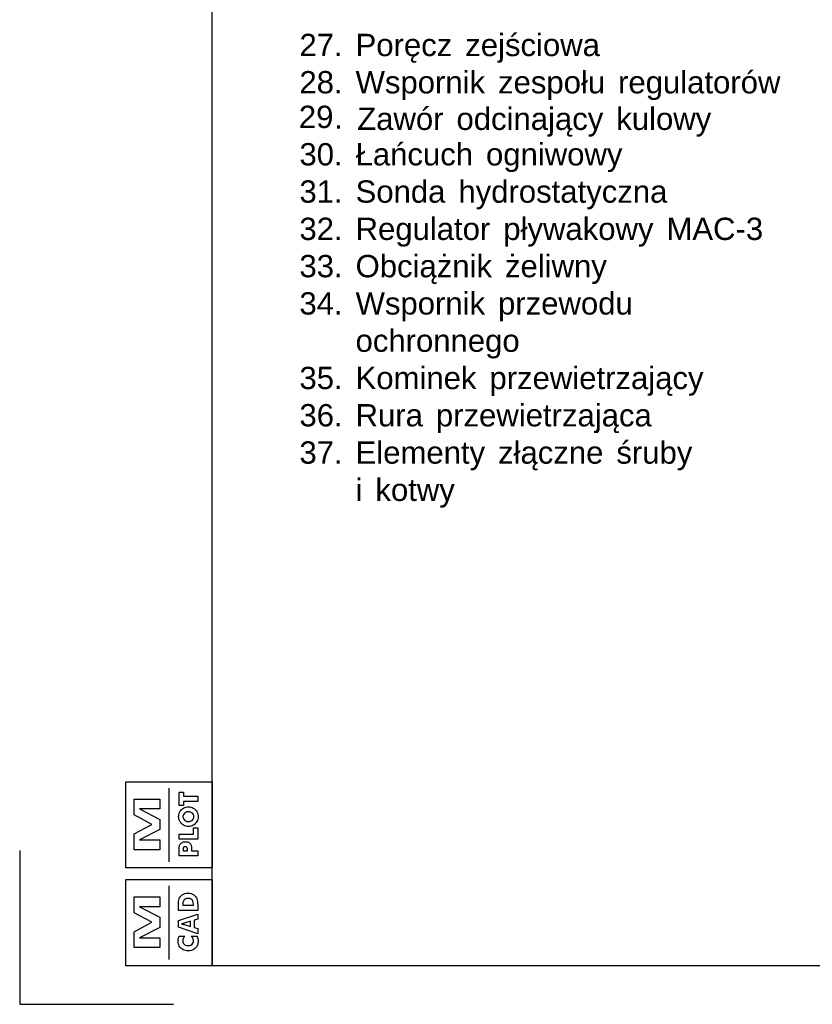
# Model space of a CAD drawing. Extents: x -23500 to 2637, y 21242 to 29547.
# Tile 3 of 121: x -14464 to -11890, y 21242 to 24440. Entities that reach past the tile are written whole.
import ezdxf

# ---------------------------------------------------------------- set-up
doc = ezdxf.new("R2010")
doc.units = 0
doc.header["$LTSCALE"] = 25
doc.layers.get('0').update_dxf_attribs({"linetype": 'CONTINUOUS', "lineweight": 13})
doc.layers.add('M_Ramki do druku', color=7, linetype='CONTINUOUS', lineweight=25)
doc.layers.add('M_Ramki rysunków', color=2, linetype='CONTINUOUS', lineweight=25)
doc.layers.add('M_Ramki znaczniki', color=6, linetype='CONTINUOUS')
doc.styles.add('MCAD_TS', font='GENISO.SHX', dxfattribs={"width": 0.8, "oblique": 15})
doc.styles.get("Standard").update_dxf_attribs({"font": 'ARIAL.TTF', "height": 50})

# ---------------------------------------------------------------- blocks, each defined once
blk = doc.blocks.new('mcadram')
at = {"color": 0, "linetype": 'ByBlock'}
for points in [[(-11.21, 0), (-11.21, 11.21), (0, 11.21), (0, 0)], [(-6.78, 2.37), (-10.13, 2.37), (-10.13, 4.43), (-7.84, 5.67), (-10.13, 6.89), (-10.13, 8.96), (-6.78, 8.96), (-6.78, 7.68), (-9.42, 7.68), (-6.78, 6.32), (-6.78, 5), (-9.42, 3.65), (-6.78, 3.65)], [(-1.88, 7.19), (-4.38, 7.19), (-4.38, 7.71), (-4.37, 8.06), (-4.35, 8.34), (-4.32, 8.53), (-4.28, 8.69), (-4.22, 8.83), (-4.14, 8.96), (-4.02, 9.1), (-3.88, 9.22), (-3.72, 9.32), (-3.54, 9.39), (-3.34, 9.43), (-3.13, 9.44), (-2.91, 9.43), (-2.72, 9.39), (-2.54, 9.32), (-2.38, 9.22), (-2.23, 9.1), (-2.11, 8.96), (-2.04, 8.83), (-1.98, 8.7), (-1.93, 8.55), (-1.9, 8.36), (-1.89, 8.12), (-1.88, 7.83), (-1.88, 7.71)], [(-2.44, 7.87), (-2.44, 7.98), (-2.46, 8.22), (-2.51, 8.42), (-2.6, 8.57), (-2.74, 8.67), (-2.91, 8.73), (-3.13, 8.75), (-3.34, 8.73), (-3.52, 8.67), (-3.65, 8.56), (-3.74, 8.42), (-3.8, 8.22), (-3.82, 7.98), (-3.82, 7.86)], [(-1.88, 4.16), (-4.38, 5.02), (-4.38, 5.87), (-1.88, 6.73), (-1.88, 6.06), (-2.33, 5.93), (-2.33, 4.96), (-1.88, 4.83)], [(-2.81, 5.11), (-2.81, 5.79), (-3.64, 5.53), (-3.67, 5.52), (-3.71, 5.51), (-3.76, 5.5), (-3.82, 5.49), (-3.89, 5.47), (-3.97, 5.45), (-3.91, 5.43), (-3.85, 5.42), (-3.8, 5.4), (-3.74, 5.39), (-3.69, 5.38), (-3.64, 5.36)], [(-4.28, 3.85), (-3.53, 3.85), (-3.63, 3.75), (-3.7, 3.66), (-3.76, 3.57), (-3.8, 3.47), (-3.83, 3.37), (-3.83, 3.27), (-3.81, 3.09), (-3.75, 2.93), (-3.63, 2.8), (-3.49, 2.7), (-3.31, 2.64), (-3.11, 2.62), (-2.92, 2.64), (-2.76, 2.7), (-2.61, 2.8), (-2.5, 2.94), (-2.44, 3.09), (-2.42, 3.27), (-2.42, 3.38), (-2.45, 3.47), (-2.49, 3.57), (-2.55, 3.66), (-2.62, 3.76), (-2.72, 3.85), (-1.97, 3.85), (-1.92, 3.74), (-1.89, 3.63), (-1.85, 3.53), (-1.83, 3.42), (-1.82, 3.31), (-1.82, 3.2), (-1.82, 3.07), (-1.84, 2.94), (-1.86, 2.82), (-1.9, 2.71), (-1.95, 2.61), (-2.01, 2.51), (-2.15, 2.33), (-2.3, 2.19), (-2.48, 2.08), (-2.68, 2), (-2.89, 1.95), (-3.12, 1.93), (-3.31, 1.94), (-3.48, 1.97), (-3.65, 2.03), (-3.8, 2.1), (-3.94, 2.19), (-4.07, 2.31), (-4.18, 2.43), (-4.27, 2.56), (-4.34, 2.71), (-4.39, 2.86), (-4.42, 3.03), (-4.43, 3.2), (-4.43, 3.31), (-4.42, 3.42), (-4.4, 3.53), (-4.37, 3.63), (-4.33, 3.74)]]:
    blk.add_lwpolyline(points, close=True, dxfattribs=at)
blk.add_lwpolyline([(-5.6, 0.82), (-5.6, 10.39)], dxfattribs=at)
blk = doc.blocks.new('mplotram')
at = {"color": 0, "linetype": 'ByBlock', "lineweight": -2}
for points in [[(-11.21, 0), (-11.21, 11.21), (0, 11.21), (0, 0)], [(-6.78, 2.37), (-10.13, 2.37), (-10.13, 4.43), (-7.84, 5.67), (-10.13, 6.89), (-10.13, 8.96), (-6.78, 8.96), (-6.78, 7.68), (-9.42, 7.68), (-6.78, 6.32), (-6.78, 5), (-9.42, 3.65), (-6.78, 3.65)], [(-1.88, 8.66), (-3.72, 8.66), (-3.72, 8.12), (-4.29, 8.12), (-4.29, 9.86), (-3.72, 9.86), (-3.72, 9.32), (-1.88, 9.32)], [(-3.08, 7.96), (-2.91, 7.95), (-2.75, 7.92), (-2.59, 7.87), (-2.45, 7.79), (-2.31, 7.7), (-2.19, 7.59), (-2.08, 7.46), (-1.99, 7.32), (-1.91, 7.17), (-1.86, 7.01), (-1.83, 6.84), (-1.82, 6.67), (-1.83, 6.5), (-1.86, 6.34), (-1.91, 6.18), (-1.99, 6.02), (-2.08, 5.89), (-2.19, 5.76), (-2.31, 5.65), (-2.45, 5.55), (-2.6, 5.48), (-2.75, 5.42), (-2.91, 5.39), (-3.08, 5.38), (-3.25, 5.39), (-3.41, 5.42), (-3.57, 5.48), (-3.72, 5.55), (-3.85, 5.65), (-3.98, 5.76), (-4.09, 5.89), (-4.18, 6.02), (-4.25, 6.18), (-4.31, 6.34), (-4.34, 6.5), (-4.35, 6.67), (-4.34, 6.84), (-4.31, 7.01), (-4.25, 7.17), (-4.18, 7.32), (-4.09, 7.46), (-3.98, 7.59), (-3.85, 7.7), (-3.72, 7.79), (-3.57, 7.87), (-3.41, 7.92), (-3.25, 7.95)], [(-2.37, 6.67), (-2.4, 6.84), (-2.46, 7), (-2.57, 7.12), (-2.72, 7.22), (-2.89, 7.28), (-3.08, 7.3), (-3.27, 7.28), (-3.44, 7.22), (-3.59, 7.12), (-3.7, 6.99), (-3.77, 6.84), (-3.79, 6.67), (-3.77, 6.5), (-3.7, 6.35), (-3.59, 6.22), (-3.44, 6.12), (-3.27, 6.06), (-3.08, 6.04), (-2.89, 6.06), (-2.72, 6.12), (-2.57, 6.22), (-2.46, 6.35), (-2.39, 6.5)], [(-1.88, 3.74), (-4.29, 3.74), (-4.29, 4.4), (-2.44, 4.4), (-2.44, 5.22), (-1.88, 5.22)], [(-1.88, 2.22), (-1.88, 1.6), (-4.29, 1.6), (-4.29, 2.29), (-4.29, 2.53), (-4.28, 2.72), (-4.26, 2.86), (-4.22, 2.96), (-4.18, 3.05), (-4.12, 3.14), (-4.04, 3.22), (-3.95, 3.29), (-3.84, 3.34), (-3.73, 3.38), (-3.61, 3.4), (-3.47, 3.41), (-3.34, 3.4), (-3.21, 3.38), (-3.09, 3.34), (-2.99, 3.29), (-2.9, 3.22), (-2.82, 3.14), (-2.78, 3.06), (-2.74, 2.98), (-2.71, 2.89), (-2.69, 2.78), (-2.68, 2.64), (-2.68, 2.45), (-2.68, 2.34), (-2.68, 2.22)], [(-3.21, 2.22), (-3.21, 2.34), (-3.21, 2.49), (-3.24, 2.6), (-3.27, 2.68), (-3.33, 2.73), (-3.4, 2.76), (-3.49, 2.77), (-3.59, 2.76), (-3.66, 2.73), (-3.71, 2.68), (-3.75, 2.6), (-3.77, 2.49), (-3.77, 2.35), (-3.77, 2.22)]]:
    blk.add_lwpolyline(points, close=True, dxfattribs=at)
blk.add_lwpolyline([(-5.6, 0.82), (-5.6, 10.39)], dxfattribs=at)
blk = doc.blocks.new('mcad_logo_ram')
at = {"layer": 'M_Ramki rysunków', "color": 0, "linetype": 'ByBlock', "lineweight": -2, "rotation": 270}
for name, p in [('mcadram', (0, 0)), ('mplotram', (12.71, 0))]:
    blk.add_blockref(name, p, dxfattribs=at)
blk = doc.blocks.new('Znacznik_narozny_v2')
at = {"layer": 'M_Ramki znaczniki'}
blk.add_lwpolyline([(0, -20), (0, 0), (20, 0)], dxfattribs=at)
blk = doc.blocks.new('*U1258')
at = {"layer": 'M_Ramki rysunków', "color": 0, "linetype": 'ByBlock', "lineweight": -2}
blk.add_lwpolyline([(25, 5), (25, 292), (415, 292), (415, 5)], close=True, dxfattribs=at)
at = {"layer": 'M_Ramki rysunków', "color": 0, "linetype": 'ByBlock', "lineweight": -2, "rotation": 90}
blk.add_blockref('mcad_logo_ram', (25, 5), dxfattribs=at)
at = {"layer": 'M_Ramki znaczniki', "xscale": -1, "rotation": 180}
blk.add_blockref('Znacznik_narozny_v2', (0, 0), dxfattribs=at)
at = {"layer": 'M_Ramki do druku', "style": 'MCAD_TS', "width": 0.8}
for tag, p in [('KOMENTARZ', (16.54, 30.57)), ('RYSUNEK', (20.28, 30.57)), ('DATA', (24.02, 30.57))]:
    blk.add_attdef(tag, p, '', height=2, rotation=90, dxfattribs=at)

msp = doc.modelspace()

# ---------------------------------------------------------------- block references
at = {"layer": 'M_Ramki do druku', "xscale": 25, "yscale": 25, "zscale": 25}
msp.add_blockref('*U1258', (-14463.73, 21241.997), dxfattribs=at)

# ---------------------------------------------------------------- texts
at = {"color": 7, "attachment_point": 1}
for s, insert, char_height in [('{\\fArial|b0|i0|c0;ę}', (-13215.987, 24394.272), 72.44037), ('{\\fArial|b0|i0|c0;ś}', (-12887.935, 24394.272), 72.44037), ('{\\fArial|b0|i0|c0;2}', (-13555.351, 24394.272), 72.44037), ('{\\fArial|b0|i0|c0;7}', (-13499.243, 24394.272), 72.44037), ('{\\fArial|b0|i0|c0;P}', (-13373.009, 24394.272), 72.44037), ('{\\fArial|b0|i0|c0;o}', (-13305.699, 24394.272), 72.44037), ('{\\fArial|b0|i0|c0;r}', (-13249.591, 24394.272), 72.44037), ('{\\fArial|b0|i0|c0;c}', (-13159.878, 24394.272), 72.44037), ('{\\fArial|b0|i0|c0;z}', (-13109.421, 24394.272), 72.44037), ('{\\fArial|b0|i0|c0;z}', (-13016.903, 24394.272), 72.44037), ('{\\fArial|b0|i0|c0;e}', (-12966.446, 24394.272), 72.44037), ('{\\fArial|b0|i0|c0;j}', (-12910.338, 24394.272), 72.44037), ('{\\fArial|b0|i0|c0;c}', (-12837.478, 24394.272), 72.44037), ('{\\fArial|b0|i0|c0;i}', (-12787.021, 24394.272), 72.44037), ('{\\fArial|b0|i0|c0;o}', (-12764.618, 24394.272), 72.44037), ('{\\fArial|b0|i0|c0;w}', (-12708.51, 24394.272), 72.44037), ('{\\fArial|b0|i0|c0;a}', (-12635.65, 24394.272), 72.44037), ('{\\fArial|b0|i0|c0;.}', (-13443.134, 24394.272), 72.44037), ('{\\fArial|b0|i0|c0;2}', (-13555.351, 24273.175), 72.44037), ('{\\fArial|b0|i0|c0;8}', (-13499.243, 24273.175), 72.44037), ('{\\fArial|b0|i0|c0;i}', (-13025.36, 24273.175), 72.44037), ('{\\fArial|b0|i0|c0;k}', (-13002.957, 24273.175), 72.44037), ('{\\fArial|b0|i0|c0;ł}', (-12641.159, 24273.175), 72.44037), ('{\\fArial|b0|i0|c0;l}', (-12318.648, 24273.175), 72.44037), ('{\\fArial|b0|i0|c0;ó}', (-12122.37, 24273.175), 72.44037), ('{\\fArial|b0|i0|c0;W}', (-13373.009, 24273.175), 72.44037), ('{\\fArial|b0|i0|c0;s}', (-13277.746, 24273.175), 72.44037), ('{\\fArial|b0|i0|c0;p}', (-13227.289, 24273.175), 72.44037), ('{\\fArial|b0|i0|c0;o}', (-13171.181, 24273.175), 72.44037), ('{\\fArial|b0|i0|c0;r}', (-13115.072, 24273.175), 72.44037), ('{\\fArial|b0|i0|c0;n}', (-13081.468, 24273.175), 72.44037), ('{\\fArial|b0|i0|c0;z}', (-12910.398, 24273.175), 72.44037), ('{\\fArial|b0|i0|c0;e}', (-12859.941, 24273.175), 72.44037), ('{\\fArial|b0|i0|c0;s}', (-12803.833, 24273.175), 72.44037), ('{\\fArial|b0|i0|c0;p}', (-12753.376, 24273.175), 72.44037), ('{\\fArial|b0|i0|c0;o}', (-12697.268, 24273.175), 72.44037), ('{\\fArial|b0|i0|c0;u}', (-12618.757, 24273.175), 72.44037), ('{\\fArial|b0|i0|c0;r}', (-12520.577, 24273.175), 72.44037), ('{\\fArial|b0|i0|c0;e}', (-12486.973, 24273.175), 72.44037), ('{\\fArial|b0|i0|c0;g}', (-12430.865, 24273.175), 72.44037), ('{\\fArial|b0|i0|c0;u}', (-12374.756, 24273.175), 72.44037), ('{\\fArial|b0|i0|c0;a}', (-12296.245, 24273.175), 72.44037), ('{\\fArial|b0|i0|c0;t}', (-12240.137, 24273.175), 72.44037), ('{\\fArial|b0|i0|c0;o}', (-12212.083, 24273.175), 72.44037), ('{\\fArial|b0|i0|c0;r}', (-12155.974, 24273.175), 72.44037), ('{\\fArial|b0|i0|c0;w}', (-12066.262, 24273.175), 72.44037), ('{\\fArial|b0|i0|c0;.}', (-13443.134, 24273.175), 72.44037), ('{\\fArial|b0|i0|c0;2}', (-13557.265, 24160.738), 72.43765), ('{\\fArial|b0|i0|c0;9}', (-13501.159, 24160.738), 72.43765), ('{\\fArial|b0|i0|c0;Z}', (-13367.795, 24154.451), 72.44037), ('{\\fArial|b0|i0|c0;ó}', (-13177.138, 24154.451), 72.44037), ('{\\fArial|b0|i0|c0;d}', (-12989.205, 24154.451), 72.44037), ('{\\fArial|b0|i0|c0;i}', (-12882.62, 24154.451), 72.44037), ('{\\fArial|b0|i0|c0;j}', (-12747.97, 24154.451), 72.44037), ('{\\fArial|b0|i0|c0;ą}', (-12725.557, 24154.451), 72.44037), ('{\\fArial|b0|i0|c0;k}', (-12526.453, 24154.451), 72.44037), ('{\\fArial|b0|i0|c0;l}', (-12419.868, 24154.451), 72.44037), ('{\\fArial|b0|i0|c0;a}', (-13306.126, 24154.451), 72.44037), ('{\\fArial|b0|i0|c0;w}', (-13250.008, 24154.451), 72.44037), ('{\\fArial|b0|i0|c0;r}', (-13121.019, 24154.451), 72.44037), ('{\\fArial|b0|i0|c0;o}', (-13045.324, 24154.451), 72.44037), ('{\\fArial|b0|i0|c0;c}', (-12933.087, 24154.451), 72.44037), ('{\\fArial|b0|i0|c0;n}', (-12860.207, 24154.451), 72.44037), ('{\\fArial|b0|i0|c0;a}', (-12804.088, 24154.451), 72.44037), ('{\\fArial|b0|i0|c0;c}', (-12669.439, 24154.451), 72.44037), ('{\\fArial|b0|i0|c0;y}', (-12618.972, 24154.451), 72.44037), ('{\\fArial|b0|i0|c0;u}', (-12475.986, 24154.451), 72.44037), ('{\\fArial|b0|i0|c0;o}', (-12397.455, 24154.451), 72.44037), ('{\\fArial|b0|i0|c0;w}', (-12341.336, 24154.451), 72.44037), ('{\\fArial|b0|i0|c0;y}', (-12268.466, 24154.451), 72.44037), ('{\\fArial|b0|i0|c0;.}', (-13442.421, 24158.542), 72.44037), ('{\\fArial|b0|i0|c0;Ł}', (-13373.009, 24039.221), 72.44037), ('{\\fArial|b0|i0|c0;ń}', (-13260.792, 24039.221), 72.44037), ('{\\fArial|b0|i0|c0;3}', (-13555.351, 24039.221), 72.44037), ('{\\fArial|b0|i0|c0;0}', (-13499.243, 24039.221), 72.44037), ('{\\fArial|b0|i0|c0;a}', (-13316.901, 24039.221), 72.44037), ('{\\fArial|b0|i0|c0;c}', (-13204.684, 24039.221), 72.44037), ('{\\fArial|b0|i0|c0;u}', (-13154.227, 24039.221), 72.44037), ('{\\fArial|b0|i0|c0;c}', (-13098.119, 24039.221), 72.44037), ('{\\fArial|b0|i0|c0;h}', (-13047.662, 24039.221), 72.44037), ('{\\fArial|b0|i0|c0;o}', (-12949.462, 24039.221), 72.44037), ('{\\fArial|b0|i0|c0;g}', (-12893.354, 24039.221), 72.44037), ('{\\fArial|b0|i0|c0;n}', (-12837.246, 24039.221), 72.44037), ('{\\fArial|b0|i0|c0;i}', (-12781.137, 24039.221), 72.44037), ('{\\fArial|b0|i0|c0;w}', (-12758.735, 24039.221), 72.44037), ('{\\fArial|b0|i0|c0;o}', (-12685.875, 24039.221), 72.44037), ('{\\fArial|b0|i0|c0;w}', (-12629.766, 24039.221), 72.44037), ('{\\fArial|b0|i0|c0;y}', (-12556.906, 24039.221), 72.44037), ('{\\fArial|b0|i0|c0;.}', (-13443.134, 24039.221), 72.44037), ('{\\fArial|b0|i0|c0;d}', (-13193.483, 23918.124), 72.44037), ('{\\fArial|b0|i0|c0;h}', (-13039.145, 23918.124), 72.44037), ('{\\fArial|b0|i0|c0;d}', (-12932.579, 23918.124), 72.44037), ('{\\fArial|b0|i0|c0;3}', (-13555.351, 23918.124), 72.44037), ('{\\fArial|b0|i0|c0;1}', (-13499.243, 23918.124), 72.44037), ('{\\fArial|b0|i0|c0;S}', (-13373.009, 23918.124), 72.44037), ('{\\fArial|b0|i0|c0;o}', (-13305.699, 23918.124), 72.44037), ('{\\fArial|b0|i0|c0;n}', (-13249.591, 23918.124), 72.44037), ('{\\fArial|b0|i0|c0;a}', (-13137.374, 23918.124), 72.44037), ('{\\fArial|b0|i0|c0;y}', (-12983.036, 23918.124), 72.44037), ('{\\fArial|b0|i0|c0;r}', (-12876.471, 23918.124), 72.44037), ('{\\fArial|b0|i0|c0;o}', (-12842.867, 23918.124), 72.44037), ('{\\fArial|b0|i0|c0;s}', (-12786.758, 23918.124), 72.44037), ('{\\fArial|b0|i0|c0;t}', (-12736.301, 23918.124), 72.44037), ('{\\fArial|b0|i0|c0;a}', (-12708.247, 23918.124), 72.44037), ('{\\fArial|b0|i0|c0;t}', (-12652.139, 23918.124), 72.44037), ('{\\fArial|b0|i0|c0;y}', (-12624.085, 23918.124), 72.44037), ('{\\fArial|b0|i0|c0;c}', (-12573.628, 23918.124), 72.44037), ('{\\fArial|b0|i0|c0;z}', (-12523.171, 23918.124), 72.44037), ('{\\fArial|b0|i0|c0;n}', (-12472.714, 23918.124), 72.44037), ('{\\fArial|b0|i0|c0;a}', (-12416.605, 23918.124), 72.44037), ('{\\fArial|b0|i0|c0;.}', (-13443.134, 23918.124), 72.44037), ('{\\fArial|b0|i0|c0;3}', (-13555.351, 23797.027), 72.44037), ('{\\fArial|b0|i0|c0;2}', (-13499.243, 23797.027), 72.44037), ('{\\fArial|b0|i0|c0;R}', (-13373.009, 23797.027), 72.44037), ('{\\fArial|b0|i0|c0;l}', (-13131.824, 23797.027), 72.44037), ('{\\fArial|b0|i0|c0;ł}', (-12837.286, 23797.027), 72.44037), ('{\\fArial|b0|i0|c0;k}', (-12635.458, 23797.027), 72.44037), ('{\\fArial|b0|i0|c0;M}', (-12363.454, 23797.027), 72.44037), ('{\\fArial|b0|i0|c0;A}', (-12279.392, 23797.027), 72.44037), ('{\\fArial|b0|i0|c0;C}', (-12212.083, 23797.027), 72.44037), ('{\\fArial|b0|i0|c0;3}', (-12105.618, 23797.027), 72.44037), ('{\\fArial|b0|i0|c0;e}', (-13300.149, 23797.027), 72.44037), ('{\\fArial|b0|i0|c0;g}', (-13244.041, 23797.027), 72.44037), ('{\\fArial|b0|i0|c0;u}', (-13187.932, 23797.027), 72.44037), ('{\\fArial|b0|i0|c0;a}', (-13109.421, 23797.027), 72.44037), ('{\\fArial|b0|i0|c0;t}', (-13053.313, 23797.027), 72.44037), ('{\\fArial|b0|i0|c0;o}', (-13025.259, 23797.027), 72.44037), ('{\\fArial|b0|i0|c0;r}', (-12969.151, 23797.027), 72.44037), ('{\\fArial|b0|i0|c0;p}', (-12893.394, 23797.027), 72.44037), ('{\\fArial|b0|i0|c0;y}', (-12814.883, 23797.027), 72.44037), ('{\\fArial|b0|i0|c0;w}', (-12764.426, 23797.027), 72.44037), ('{\\fArial|b0|i0|c0;a}', (-12691.566, 23797.027), 72.44037), ('{\\fArial|b0|i0|c0;o}', (-12585.001, 23797.027), 72.44037), ('{\\fArial|b0|i0|c0;w}', (-12528.892, 23797.027), 72.44037), ('{\\fArial|b0|i0|c0;y}', (-12456.033, 23797.027), 72.44037), ('{\\fArial|b0|i0|c0;.}', (-13443.134, 23797.027), 72.44037), ('{\\fArial|b0|i0|c0;-}', (-12139.223, 23797.027), 72.44037), ('{\\fArial|b0|i0|c0;3}', (-13555.351, 23675.93), 72.44037), ('{\\fArial|b0|i0|c0;3}', (-13499.243, 23675.93), 72.44037), ('{\\fArial|b0|i0|c0;O}', (-13373.009, 23675.93), 72.44037), ('{\\fArial|b0|i0|c0;b}', (-13294.498, 23675.93), 72.44037), ('{\\fArial|b0|i0|c0;i}', (-13187.932, 23675.93), 72.44037), ('{\\fArial|b0|i0|c0;ą}', (-13165.529, 23675.93), 72.44037), ('{\\fArial|b0|i0|c0;ż}', (-13109.421, 23675.93), 72.44037), ('{\\fArial|b0|i0|c0;i}', (-13002.856, 23675.93), 72.44037), ('{\\fArial|b0|i0|c0;k}', (-12980.453, 23675.93), 72.44037), ('{\\fArial|b0|i0|c0;ż}', (-12887.905, 23675.93), 72.44037), ('{\\fArial|b0|i0|c0;l}', (-12781.339, 23675.93), 72.44037), ('{\\fArial|b0|i0|c0;i}', (-12758.936, 23675.93), 72.44037), ('{\\fArial|b0|i0|c0;c}', (-13238.389, 23675.93), 72.44037), ('{\\fArial|b0|i0|c0;n}', (-13058.964, 23675.93), 72.44037), ('{\\fArial|b0|i0|c0;e}', (-12837.448, 23675.93), 72.44037), ('{\\fArial|b0|i0|c0;w}', (-12736.533, 23675.93), 72.44037), ('{\\fArial|b0|i0|c0;n}', (-12663.673, 23675.93), 72.44037), ('{\\fArial|b0|i0|c0;y}', (-12607.565, 23675.93), 72.44037), ('{\\fArial|b0|i0|c0;.}', (-13443.134, 23675.93), 72.44037), ('{\\fArial|b0|i0|c0;3}', (-13555.351, 23554.833), 72.44037), ('{\\fArial|b0|i0|c0;4}', (-13499.243, 23554.833), 72.44037), ('{\\fArial|b0|i0|c0;W}', (-13373.009, 23554.833), 72.44037), ('{\\fArial|b0|i0|c0;i}', (-13025.36, 23554.833), 72.44037), ('{\\fArial|b0|i0|c0;k}', (-13002.957, 23554.833), 72.44037), ('{\\fArial|b0|i0|c0;d}', (-12585.152, 23554.833), 72.44037), ('{\\fArial|b0|i0|c0;s}', (-13277.746, 23554.833), 72.44037), ('{\\fArial|b0|i0|c0;p}', (-13227.289, 23554.833), 72.44037), ('{\\fArial|b0|i0|c0;o}', (-13171.181, 23554.833), 72.44037), ('{\\fArial|b0|i0|c0;r}', (-13115.072, 23554.833), 72.44037), ('{\\fArial|b0|i0|c0;n}', (-13081.468, 23554.833), 72.44037), ('{\\fArial|b0|i0|c0;p}', (-12910.398, 23554.833), 72.44037), ('{\\fArial|b0|i0|c0;r}', (-12854.29, 23554.833), 72.44037), ('{\\fArial|b0|i0|c0;z}', (-12820.686, 23554.833), 72.44037), ('{\\fArial|b0|i0|c0;e}', (-12770.229, 23554.833), 72.44037), ('{\\fArial|b0|i0|c0;w}', (-12714.12, 23554.833), 72.44037), ('{\\fArial|b0|i0|c0;o}', (-12641.26, 23554.833), 72.44037), ('{\\fArial|b0|i0|c0;u}', (-12529.044, 23554.833), 72.44037), ('{\\fArial|b0|i0|c0;.}', (-13443.134, 23554.833), 72.44037), ('{\\fArial|b0|i0|c0;o}', (-13373.11, 23433.736), 72.44037), ('{\\fArial|b0|i0|c0;c}', (-13317.002, 23433.736), 72.44037), ('{\\fArial|b0|i0|c0;h}', (-13266.545, 23433.736), 72.44037), ('{\\fArial|b0|i0|c0;r}', (-13210.436, 23433.736), 72.44037), ('{\\fArial|b0|i0|c0;o}', (-13176.832, 23433.736), 72.44037), ('{\\fArial|b0|i0|c0;n}', (-13120.724, 23433.736), 72.44037), ('{\\fArial|b0|i0|c0;n}', (-13064.615, 23433.736), 72.44037), ('{\\fArial|b0|i0|c0;e}', (-13008.507, 23433.736), 72.44037), ('{\\fArial|b0|i0|c0;g}', (-12952.399, 23433.736), 72.44037), ('{\\fArial|b0|i0|c0;o}', (-12896.291, 23433.736), 72.44037), ('{\\fArial|b0|i0|c0;i}', (-13165.529, 23312.639), 72.44037), ('{\\fArial|b0|i0|c0;k}', (-13030.91, 23312.639), 72.44037), ('{\\fArial|b0|i0|c0;i}', (-12669.194, 23312.639), 72.44037), ('{\\fArial|b0|i0|c0;j}', (-12422.458, 23312.639), 72.44037), ('{\\fArial|b0|i0|c0;ą}', (-12400.055, 23312.639), 72.44037), ('{\\fArial|b0|i0|c0;3}', (-13555.351, 23312.639), 72.44037), ('{\\fArial|b0|i0|c0;5}', (-13499.243, 23312.639), 72.44037), ('{\\fArial|b0|i0|c0;K}', (-13373.009, 23312.639), 72.44037), ('{\\fArial|b0|i0|c0;o}', (-13305.699, 23312.639), 72.44037), ('{\\fArial|b0|i0|c0;m}', (-13249.591, 23312.639), 72.44037), ('{\\fArial|b0|i0|c0;n}', (-13143.127, 23312.639), 72.44037), ('{\\fArial|b0|i0|c0;e}', (-13087.018, 23312.639), 72.44037), ('{\\fArial|b0|i0|c0;p}', (-12938.331, 23312.639), 72.44037), ('{\\fArial|b0|i0|c0;r}', (-12882.223, 23312.639), 72.44037), ('{\\fArial|b0|i0|c0;z}', (-12848.619, 23312.639), 72.44037), ('{\\fArial|b0|i0|c0;e}', (-12798.162, 23312.639), 72.44037), ('{\\fArial|b0|i0|c0;w}', (-12742.053, 23312.639), 72.44037), ('{\\fArial|b0|i0|c0;e}', (-12646.791, 23312.639), 72.44037), ('{\\fArial|b0|i0|c0;t}', (-12590.682, 23312.639), 72.44037), ('{\\fArial|b0|i0|c0;r}', (-12562.628, 23312.639), 72.44037), ('{\\fArial|b0|i0|c0;z}', (-12529.024, 23312.639), 72.44037), ('{\\fArial|b0|i0|c0;a}', (-12478.567, 23312.639), 72.44037), ('{\\fArial|b0|i0|c0;c}', (-12343.947, 23312.639), 72.44037), ('{\\fArial|b0|i0|c0;y}', (-12293.49, 23312.639), 72.44037), ('{\\fArial|b0|i0|c0;.}', (-13443.134, 23312.639), 72.44037), ('{\\fArial|b0|i0|c0;3}', (-13555.351, 23191.542), 72.44037), ('{\\fArial|b0|i0|c0;6}', (-13499.232, 23191.542), 72.44037), ('{\\fArial|b0|i0|c0;R}', (-13372.989, 23191.542), 72.44037), ('{\\fArial|b0|i0|c0;i}', (-12842.988, 23191.542), 72.44037), ('{\\fArial|b0|i0|c0;t}', (-12764.456, 23191.542), 72.44037), ('{\\fArial|b0|i0|c0;j}', (-12596.192, 23191.542), 72.44037), ('{\\fArial|b0|i0|c0;ą}', (-12573.779, 23191.542), 72.44037), ('{\\fArial|b0|i0|c0;u}', (-13300.119, 23191.542), 72.44037), ('{\\fArial|b0|i0|c0;r}', (-13244, 23191.542), 72.44037), ('{\\fArial|b0|i0|c0;a}', (-13210.386, 23191.542), 72.44037), ('{\\fArial|b0|i0|c0;p}', (-13112.176, 23191.542), 72.44037), ('{\\fArial|b0|i0|c0;r}', (-13056.058, 23191.542), 72.44037), ('{\\fArial|b0|i0|c0;z}', (-13022.443, 23191.542), 72.44037), ('{\\fArial|b0|i0|c0;e}', (-12971.976, 23191.542), 72.44037), ('{\\fArial|b0|i0|c0;w}', (-12915.858, 23191.542), 72.44037), ('{\\fArial|b0|i0|c0;e}', (-12820.575, 23191.542), 72.44037), ('{\\fArial|b0|i0|c0;r}', (-12736.392, 23191.542), 72.44037), ('{\\fArial|b0|i0|c0;z}', (-12702.778, 23191.542), 72.44037), ('{\\fArial|b0|i0|c0;a}', (-12652.31, 23191.542), 72.44037), ('{\\fArial|b0|i0|c0;c}', (-12517.661, 23191.542), 72.44037), ('{\\fArial|b0|i0|c0;a}', (-12467.194, 23191.542), 72.44037), ('{\\fArial|b0|i0|c0;.}', (-13443.114, 23191.542), 72.44037), ('{\\fArial|b0|i0|c0;3}', (-13555.351, 23070.445), 72.44037), ('{\\fArial|b0|i0|c0;7}', (-13499.243, 23070.445), 72.44037), ('{\\fArial|b0|i0|c0;E}', (-13373.009, 23070.445), 72.44037), ('{\\fArial|b0|i0|c0;l}', (-13305.699, 23070.445), 72.44037), ('{\\fArial|b0|i0|c0;t}', (-13030.91, 23070.445), 72.44037), ('{\\fArial|b0|i0|c0;ł}', (-12859.84, 23070.445), 72.44037), ('{\\fArial|b0|i0|c0;ą}', (-12837.437, 23070.445), 72.44037), ('{\\fArial|b0|i0|c0;ś}', (-12526.107, 23070.445), 72.44037), ('{\\fArial|b0|i0|c0;b}', (-12385.937, 23070.445), 72.44037), ('{\\fArial|b0|i0|c0;e}', (-13283.296, 23070.445), 72.44037), ('{\\fArial|b0|i0|c0;m}', (-13227.188, 23070.445), 72.44037), ('{\\fArial|b0|i0|c0;e}', (-13143.127, 23070.445), 72.44037), ('{\\fArial|b0|i0|c0;n}', (-13087.018, 23070.445), 72.44037), ('{\\fArial|b0|i0|c0;y}', (-13002.856, 23070.445), 72.44037), ('{\\fArial|b0|i0|c0;z}', (-12910.297, 23070.445), 72.44037), ('{\\fArial|b0|i0|c0;c}', (-12781.329, 23070.445), 72.44037), ('{\\fArial|b0|i0|c0;z}', (-12730.872, 23070.445), 72.44037), ('{\\fArial|b0|i0|c0;n}', (-12680.415, 23070.445), 72.44037), ('{\\fArial|b0|i0|c0;e}', (-12624.307, 23070.445), 72.44037), ('{\\fArial|b0|i0|c0;r}', (-12475.65, 23070.445), 72.44037), ('{\\fArial|b0|i0|c0;u}', (-12442.046, 23070.445), 72.44037), ('{\\fArial|b0|i0|c0;y}', (-12329.829, 23070.445), 72.44037), ('{\\fArial|b0|i0|c0;.}', (-13443.134, 23070.445), 72.44037), ('{\\fArial|b0|i0|c0;i}', (-13373.11, 22949.348), 72.44037), ('{\\fArial|b0|i0|c0;k}', (-13308.636, 22949.348), 72.44037), ('{\\fArial|b0|i0|c0;o}', (-13258.179, 22949.348), 72.44037), ('{\\fArial|b0|i0|c0;t}', (-13202.07, 22949.348), 72.44037), ('{\\fArial|b0|i0|c0;w}', (-13174.016, 22949.348), 72.44037), ('{\\fArial|b0|i0|c0;y}', (-13101.156, 22949.348), 72.44037)]:
    msp.add_mtext(s, dxfattribs=dict(at, insert=insert, char_height=char_height))

doc.saveas('drawing.dxf')
